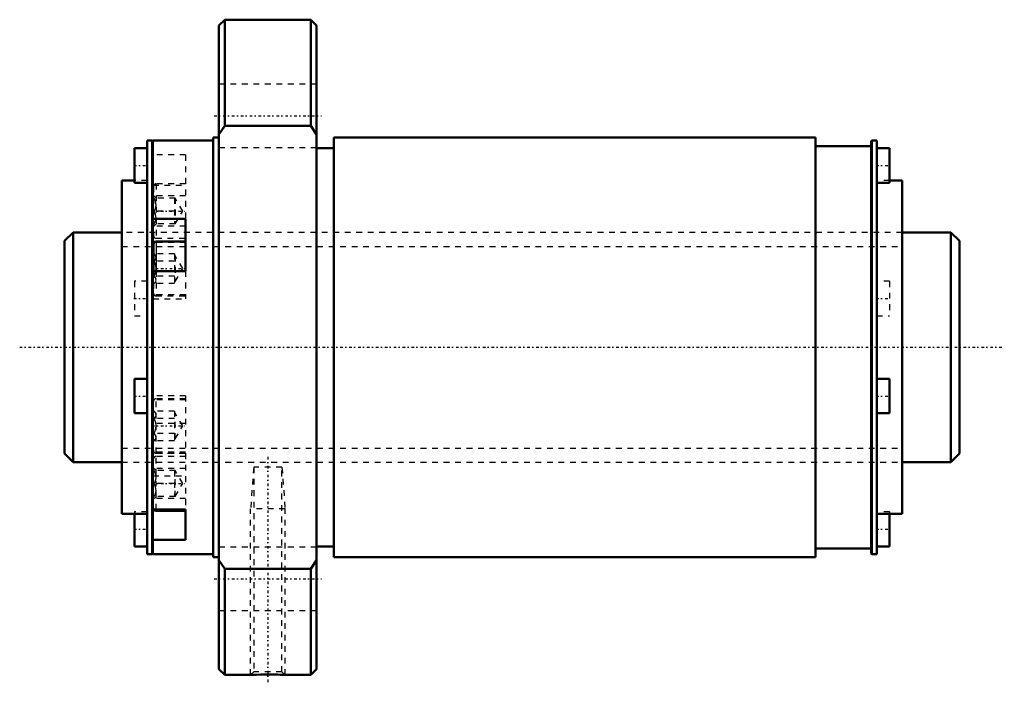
# Model space of a CAD drawing. Header units: millimetres. Extents: x -18 to 154, y -59 to 57.
import ezdxf

# ---------------------------------------------------------------- set-up
doc = ezdxf.new("R2010")
doc.units = ezdxf.units.MM
doc.linetypes.add('Center', pattern=[1.5, 0.45, -0.5, 0.05, -0.5])
doc.linetypes.add('Dashed', pattern=[2, 1, -1])
for name, color, linetype, lineweight in [('2d ConnectionPoints', 7, 'Continuous', 50), ('AM_0', 7, 'Continuous', 50), ('AM_4', 3, 'Continuous', 25), ('AM_5', 3, 'Continuous', 25), ('AM_7', 7, 'Center', 25), ('AM_9', 6, 'Dashed', 25)]:
    doc.layers.add(name, color=color, linetype=linetype, lineweight=lineweight)

# ---------------------------------------------------------------- blocks, each defined once
blk = doc.blocks.new('1_RR0130BLK4040_2_8Nut_0_in_BLK4040_2_8ZZG1_155_8LC3_0_1300_0')
at = {"layer": 'AM_0'}
for p, q in [((17.9, 57), (16.9, 56)), ((32.9, 57), (17.9, 57)), ((17.9, 57), (17.9, 38.54)), ((33.9, 56), (32.9, 57)), ((32.9, 57), (32.9, 38.54)), ((16.9, 56), (16.9, -56)), ((33.9, 56), (33.9, -56)), ((17.9, 38.54), (16.9, 37.04)), ((32.9, 38.54), (17.9, 38.54)), ((33.9, 37.04), (32.9, 38.54)), ((5.25, 36), (4.4, 36)), ((4.4, 36), (4.4, -36)), ((5.4, 35.85), (5.25, 36)), ((5.25, 36), (5.25, -36)), ((5.4, 36), (5.4, -36)), ((15.9, 36), (5.4, 36)), ((16.9, 36.5), (15.9, 36.5)), ((15.9, 36.5), (15.9, -36.5)), ((120.75, 36.5), (36.9, 36.5)), ((36.9, 36.5), (36.9, -36.5)), ((120.75, 36.5), (120.75, -36.5)), ((130.55, 36), (130.4, 35.85)), ((131.4, 36), (130.55, 36)), ((130.55, 36), (130.55, -36)), ((131.4, 36), (131.4, -36)), ((4.4, 34.63), (2.2, 34.63)), ((2.2, 34.63), (2.2, 28.63)), ((36.9, 34.67), (33.9, 34.67)), ((130.4, 35), (120.75, 35)), ((130.4, 35.85), (130.4, -35.85)), ((133.6, 34.63), (131.4, 34.63)), ((133.6, 34.63), (133.6, 28.63)), ((2.2, 29), (0, 29)), ((0, 29), (0, -29)), ((2.2, 28.63), (4.4, 28.63)), ((131.4, 28.63), (133.6, 28.63)), ((135.8, 29), (133.6, 29)), ((135.8, 29), (135.8, -29)), ((5.4, 22.35), (11.07, 22.35)), ((11.07, 13.26), (11.07, 22.35)), ((5.5, 17.96), (5.5, 13.26)), ((11.07, 18.41), (5.95, 18.41)), ((11.07, 13.26), (5.4, 13.26)), ((4.4, -5.48), (2.2, -5.48)), ((2.2, -5.48), (2.2, -11.48)), ((133.6, -5.48), (131.4, -5.48)), ((133.6, -5.48), (133.6, -11.48)), ((2.2, -11.48), (4.4, -11.48)), ((131.4, -11.48), (133.6, -11.48)), ((0, -29), (4.4, -29)), ((2.2, -29), (2.2, -34.63)), ((5.4, -28.22), (11.07, -28.22)), ((5.95, -28.43), (11.07, -28.43)), ((11.07, -33.47), (11.07, -28.22)), ((131.4, -29), (135.8, -29)), ((133.6, -29), (133.6, -34.63)), ((11.07, -33.47), (5.4, -33.47)), ((2.2, -34.63), (4.4, -34.63)), ((5.25, -36), (5.4, -35.85)), ((33.9, -34.67), (36.9, -34.67)), ((120.75, -35), (130.4, -35)), ((130.4, -35.85), (130.55, -36)), ((131.4, -34.63), (133.6, -34.63)), ((4.4, -36), (5.25, -36)), ((5.4, -36), (15.9, -36)), ((15.9, -36.5), (16.9, -36.5)), ((16.9, -37.04), (17.9, -38.54)), ((32.9, -38.54), (33.9, -37.04)), ((36.9, -36.5), (120.75, -36.5)), ((130.55, -36), (131.4, -36)), ((17.9, -38.54), (17.9, -57)), ((17.9, -38.54), (32.9, -38.54)), ((32.9, -38.54), (32.9, -57)), ((16.9, -56), (17.9, -57)), ((32.9, -57), (33.9, -56)), ((17.9, -57), (22.44, -57)), ((28.37, -57), (32.9, -57))]:
    blk.add_line(p, q, dxfattribs=at)
blk.add_lwpolyline([(22.4, -57), (22.44, -57), (22.76, -56.98), (23.36, -56.96), (24.2, -56.94), (25.18, -56.93), (26.2, -56.93), (27.13, -56.95), (27.52, -56.96), (27.86, -56.98), (28.29, -56.99), (28.4, -57)], dxfattribs=at)
for centre, start, end in [((5.95, 17.96), 90, 180), ((5.95, -27.98), 211.6551, 270)]:
    blk.add_arc(centre, 0.45, start, end, dxfattribs=at)
at = {"layer": 'AM_4'}
for p, q in [((5.59, 18.23), (5.4, 18.23)), ((5.95, 18.41), (5.95, 13.26)), ((5.95, -28.43), (5.95, -28.22))]:
    blk.add_line(p, q, dxfattribs=at)
at = {"layer": 'AM_5', "linetype": 'Dashed'}
for p, q in [((22.94, -20.88), (22.4, -28.1)), ((27.86, -20.88), (28.4, -28.1)), ((28.4, -28.1), (22.4, -28.1)), ((22.4, -57), (22.4, -28.1)), ((28.4, -57), (28.4, -28.1))]:
    blk.add_line(p, q, dxfattribs=at)
at = {"layer": 'AM_7'}
for p, q in [((16.05, 40.27), (34.75, 40.27)), ((2.09, 31.63), (4.51, 31.63)), ((131.29, 31.63), (133.71, 31.63)), ((5.22, 23.71), (11.35, 23.71)), ((5.22, 13.69), (11.35, 13.69)), ((2.09, 8.48), (4.51, 8.48)), ((131.29, 8.48), (133.71, 8.48)), ((2.09, -8.48), (4.51, -8.48)), ((131.29, -8.48), (133.71, -8.48)), ((5.22, -13.69), (11.35, -13.69)), ((25.4, -19.07), (25.4, -58.81)), ((5.22, -23.71), (11.35, -23.71)), ((2.09, -31.63), (4.51, -31.63)), ((131.29, -31.63), (133.71, -31.63)), ((16.05, -40.27), (34.75, -40.27))]:
    blk.add_line(p, q, dxfattribs=at)
at = {"layer": 'AM_9'}
for p, q in [((33.9, 45.77), (16.9, 45.77)), ((16.9, 34.77), (33.9, 34.77)), ((11.07, 33.47), (5.4, 33.47)), ((11.07, 33.47), (11.07, 22.35)), ((4.4, 29), (2.2, 29)), ((5.4, 28.22), (11.07, 28.22)), ((5.5, 27.98), (5.5, 19.43)), ((11.07, 28.43), (5.95, 28.43)), ((5.95, 28.43), (5.95, 18.98)), ((133.6, 29), (131.4, 29)), ((11.07, 26.33), (5.4, 26.33)), ((5.95, 25.96), (5.5, 26.41)), ((9.28, 25.96), (5.6, 25.96)), ((9.18, 25.96), (9.18, 21.46)), ((10.58, 23.71), (9.28, 25.96)), ((9.28, 25.96), (9.28, 21.46)), ((9.18, 23.71), (5.6, 23.71)), ((9.28, 21.46), (10.58, 23.71)), ((11.07, 21.08), (5.4, 21.08)), ((5.5, 21.01), (5.95, 21.46)), ((9.28, 21.46), (5.6, 21.46)), ((135.8, 20), (0, 20)), ((5.95, 18.98), (11.07, 18.98)), ((5.4, 18.46), (11.07, 18.46)), ((11.07, 18.23), (5.59, 18.23)), ((5.6, 16.29), (5.5, 16.39)), ((9.18, 16.29), (5.6, 16.29)), ((9.18, 16.29), (9.18, 11.09)), ((9.28, 15.94), (9.18, 15.94)), ((10.58, 13.69), (9.28, 15.94)), ((9.28, 15.94), (9.28, 11.44)), ((9.18, 14.99), (5.6, 14.99)), ((5.5, 13.26), (5.5, 9.41)), ((9.18, 12.39), (5.6, 12.39)), ((5.95, 13.26), (5.95, 8.96)), ((9.28, 11.44), (10.58, 13.69)), ((11.07, 13.26), (11.07, 8.44)), ((4.4, 11.48), (2.2, 11.48)), ((2.2, 11.48), (2.2, 5.48)), ((5.5, 10.99), (5.6, 11.09)), ((9.18, 11.09), (5.6, 11.09)), ((9.18, 11.44), (9.28, 11.44)), ((133.6, 11.48), (131.4, 11.48)), ((133.6, 11.48), (133.6, 5.48)), ((11.07, 9.14), (5.4, 9.14)), ((5.95, 8.96), (11.07, 8.96)), ((5.4, 8.44), (11.07, 8.44)), ((2.2, 5.48), (4.4, 5.48)), ((131.4, 5.48), (133.6, 5.48)), ((11.07, -8.44), (5.4, -8.44)), ((11.07, -8.44), (11.07, -28.22)), ((11.07, -9.14), (5.4, -9.14)), ((5.5, -17.96), (5.5, -9.41)), ((5.95, -18.41), (5.95, -8.96)), ((11.07, -8.96), (5.95, -8.96)), ((5.6, -11.09), (5.5, -10.99)), ((9.18, -11.09), (5.6, -11.09)), ((9.18, -11.09), (9.18, -16.29)), ((9.28, -11.44), (9.18, -11.44)), ((10.58, -13.69), (9.28, -11.44)), ((9.28, -15.94), (9.28, -11.44)), ((11.07, -13.26), (5.4, -13.26)), ((9.18, -12.39), (5.6, -12.39)), ((9.28, -15.94), (10.58, -13.69)), ((9.18, -14.99), (5.6, -14.99)), ((5.5, -16.39), (5.6, -16.29)), ((9.18, -16.29), (5.6, -16.29)), ((9.18, -15.94), (9.28, -15.94)), ((11.07, -18.23), (5.4, -18.23)), ((11.07, -18.46), (5.4, -18.46)), ((5.95, -18.41), (11.07, -18.41)), ((0, -20), (135.8, -20)), ((5.5, -27.98), (5.5, -19.43)), ((11.07, -18.98), (5.95, -18.98)), ((5.95, -28.22), (5.95, -18.98)), ((11.07, -21.08), (5.4, -21.08)), ((5.95, -21.46), (5.5, -21.01)), ((9.28, -21.46), (5.6, -21.46)), ((9.18, -21.46), (9.18, -25.96)), ((9.28, -25.96), (9.28, -21.46)), ((10.58, -23.71), (9.28, -21.46)), ((22.94, -20.88), (22.94, -56.46)), ((27.86, -20.88), (22.94, -20.88)), ((27.86, -56.46), (27.86, -20.88)), ((5.4, -22.35), (11.07, -22.35)), ((9.18, -23.71), (5.6, -23.71)), ((9.28, -25.96), (10.58, -23.71)), ((11.07, -26.33), (5.4, -26.33)), ((5.5, -26.41), (5.95, -25.96)), ((9.28, -25.96), (5.6, -25.96)), ((4.4, -28.63), (2.2, -28.63)), ((2.2, -28.63), (2.2, -29)), ((133.6, -28.63), (131.4, -28.63)), ((133.6, -28.63), (133.6, -29)), ((33.9, -34.77), (16.9, -34.77)), ((16.9, -45.77), (33.9, -45.77)), ((22.94, -56.46), (22.4, -57)), ((27.86, -56.46), (22.94, -56.46)), ((28.4, -57), (27.86, -56.46))]:
    blk.add_line(p, q, dxfattribs=at)
for points in [[(5.6, 23.71), (5.83, 24.18), (5.94, 24.69), (5.85, 25.42), (5.6, 25.96)], [(5.6, 21.46), (5.83, 21.93), (5.94, 22.44), (5.85, 23.17), (5.6, 23.71)], [(5.6, 14.99), (5.83, 15.26), (5.94, 15.55), (5.85, 15.97), (5.6, 16.29)], [(5.6, 12.39), (5.79, 12.83), (5.91, 13.29), (5.95, 13.77), (5.88, 14.24), (5.73, 14.7), (5.6, 14.99)], [(5.6, 11.09), (5.83, 11.36), (5.94, 11.66), (5.85, 12.08), (5.6, 12.39)], [(5.6, -12.39), (5.83, -12.12), (5.94, -11.82), (5.85, -11.4), (5.6, -11.09)], [(5.6, -14.99), (5.79, -14.55), (5.91, -14.09), (5.95, -13.61), (5.88, -13.14), (5.73, -12.68), (5.6, -12.39)], [(5.6, -16.29), (5.83, -16.01), (5.94, -15.72), (5.85, -15.3), (5.6, -14.99)], [(5.6, -23.71), (5.83, -23.24), (5.94, -22.72), (5.85, -22), (5.6, -21.46)], [(5.6, -25.96), (5.83, -25.49), (5.94, -24.97), (5.85, -24.25), (5.6, -23.71)]]:
    blk.add_lwpolyline(points, dxfattribs=at)
for centre, start, end in [((5.95, 27.98), 90, 180), ((5.95, 19.43), 180, 270), ((5.95, 9.41), 180, 270), ((5.95, -9.41), 90, 180), ((5.95, -17.96), 180, 270), ((5.95, -19.43), 90, 180), ((5.95, -27.98), 180, 211.6551)]:
    blk.add_arc(centre, 0.45, start, end, dxfattribs=at)
blk = doc.blocks.new('2_ZZ0130BLK4040_2_80Shaft_0_in_BLK4040_2_8ZZG1_155_8LC3_0_1300_0')
at = {"layer": 'AM_0'}
for p, q in [((-8.5, 20), (-10, 18.5)), ((0, 20), (-8.5, 20)), ((-8.5, 20), (-8.5, -20)), ((144.3, 20), (135.8, 20)), ((145.8, 18.5), (144.3, 20)), ((144.3, 20), (144.3, -20)), ((-10, 18.5), (-10, -18.5)), ((145.8, 18.5), (145.8, -18.5)), ((-10, -18.5), (-8.5, -20)), ((144.3, -20), (145.8, -18.5)), ((-8.5, -20), (0, -20)), ((135.8, -20), (144.3, -20))]:
    blk.add_line(p, q, dxfattribs=at)
at = {"layer": 'AM_5', "linetype": 'Dashed'}
for p, q in [((0, 17.5465), (135.8, 17.5465)), ((0, -17.5465), (135.8, -17.5465))]:
    blk.add_line(p, q, dxfattribs=at)
at = {"layer": 'AM_7'}
blk.add_line((-17.79, 0), (153.59, 0), dxfattribs=at)
at = {"layer": 'AM_9'}
for p, q in [((135.8, 20), (0, 20)), ((0, -20), (135.8, -20))]:
    blk.add_line(p, q, dxfattribs=at)

msp = doc.modelspace()

# ---------------------------------------------------------------- linework, layer by layer
at = {"layer": '2d ConnectionPoints'}
msp.add_point((0, 0), dxfattribs=at)

# ---------------------------------------------------------------- block references
for name in ['1_RR0130BLK4040_2_8Nut_0_in_BLK4040_2_8ZZG1_155_8LC3_0_1300_0', '2_ZZ0130BLK4040_2_80Shaft_0_in_BLK4040_2_8ZZG1_155_8LC3_0_1300_0']:
    msp.add_blockref(name, (0, 0))

doc.saveas('drawing.dxf')
